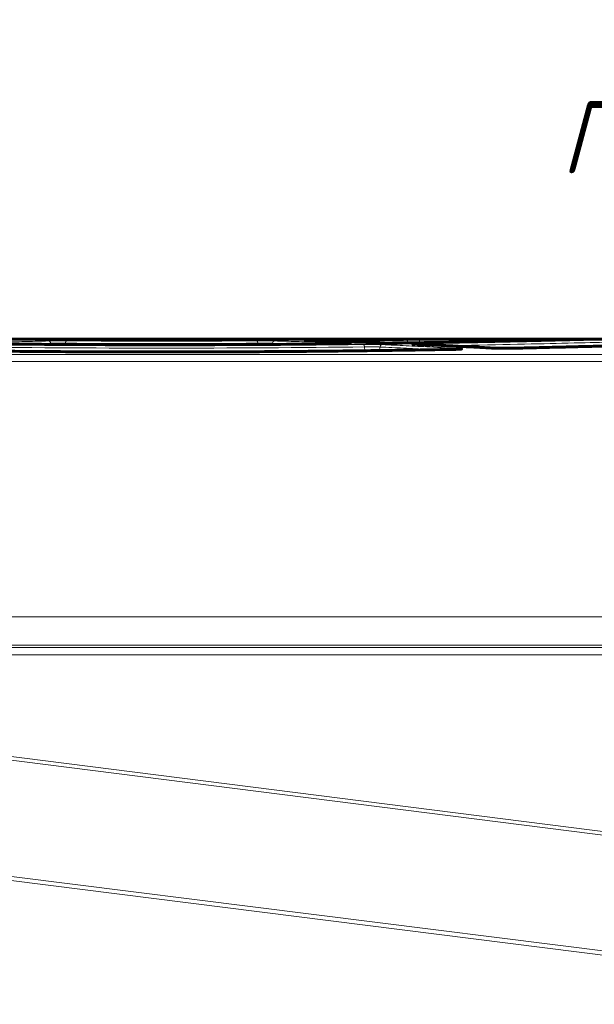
# Model space of a CAD drawing. Header units: millimetres. Extents: x 0 to 841, y 0 to 594.
# Tile 21 of 29: x 364 to 403, y 359 to 427. Entities that reach past the tile are written whole.
import ezdxf

# ---------------------------------------------------------------- set-up
doc = ezdxf.new("R2010")
doc.units = ezdxf.units.MM
doc.linetypes.add('K5LT_BASIC', pattern=[0])
doc.linetypes.add('K5LT_THIN', pattern=[0])
doc.layers.add('Системный слой', color=7, linetype='Continuous')
doc.styles.add('KDIMTEXTSTYLE', font='GOST_AU.SHX', dxfattribs={"width": 0.96, "oblique": 15, "height": 5})
doc.dimstyles.new('KDIMSTYLE (1.00)', dxfattribs={"dimtxt": 5, "dimasz": 1, "dimexe": 2, "dimexo": 0, "dimgap": 1, "dimtad": 1, "dimtxsty": 'KDIMTEXTSTYLE', "dimsah": 1, "dimcen": 0, "dimdle": 1, "dimadec": 0, "dimazin": 0, "dimtfac": 0.667, "dimtmove": 0, "dimatfit": 3, "dimfxl": 1, "dimtvp": 1, "dimtolj": 1, "dimtzin": 0, "dimarcsym": 0})

# ---------------------------------------------------------------- blocks, each defined once
blk = doc.blocks.new('KDIMARROW_01')
at = {"layer": 'Системный слой'}
blk.add_hatch(color=0, dxfattribs=at).paths.add_polyline_path([(0, 0), (-5, 0.658262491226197), (-4.5, 5.51091059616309e-16), (-5, -0.6582624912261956)])
at = {"layer": 'Системный слой', "color": 0, "linetype": 'K5LT_THIN', "lineweight": 18}
for p, q in [((-4.5, 5.51091059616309e-16), (-5, 0.658262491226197)), ((-5, 0.658262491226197), (0, 0)), ((0, 0), (-5, -0.6582624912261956)), ((-5, -0.6582624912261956), (-4.5, 5.51091059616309e-16)), ((0, 0), (-1, 0))]:
    blk.add_line(p, q, dxfattribs=at)

msp = doc.modelspace()

# ---------------------------------------------------------------- linework, layer by layer
at = {"layer": 'Системный слой', "color": 150, "linetype": 'K5LT_BASIC', "lineweight": 60, "true_color": 0x0080ff}
for p, q in [((322.5318196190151, 404.6393568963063), (425.3224855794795, 404.6393568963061)), ((383.2430354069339, 404.5453508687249), (383.2367416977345, 404.5461819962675)), ((402.5725287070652, 404.6367757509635), (402.5760752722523, 404.6369331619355)), ((402.5760793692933, 404.6369332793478), (402.5760236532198, 404.6369318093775)), ((402.5840714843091, 404.637115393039), (402.5811285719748, 404.63693115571)), ((386.45231639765, 404.3442819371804), (386.4602688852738, 404.3458140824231)), ((390.7104980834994, 404.3047211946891), (390.7022336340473, 404.3063571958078))]:
    msp.add_line(p, q, dxfattribs=at)
at = {"layer": 'Системный слой', "color": 7, "linetype": 'K5LT_THIN', "lineweight": 18}
for p, q in [((390.401033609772, 404.3888170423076), (390.3866300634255, 404.4720035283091)), ((391.1923438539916, 404.4751297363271), (391.1922138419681, 404.4009844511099)), ((391.1922892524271, 404.6386970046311), (391.1923438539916, 404.4751297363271)), ((391.1922892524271, 404.6386970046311), (401.5716336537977, 404.6386652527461)), ((395.4098121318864, 404.4751309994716), (391.1923438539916, 404.4751297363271)), ((401.5716336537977, 404.6386652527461), (401.5716616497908, 404.611573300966)), ((402.5762737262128, 404.6368051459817), (402.5811285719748, 404.63693115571)), ((365.6682291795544, 404.286552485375), (365.6570517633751, 404.3606971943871)), ((366.6665534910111, 404.367758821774), (366.6604300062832, 404.2802805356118)), ((380.0072203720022, 404.2801804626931), (380.0014132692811, 404.3675373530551)), ((381.0165947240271, 404.3613171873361), (381.0050455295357, 404.2864798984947)), ((387.4203549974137, 403.8485239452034), (387.4002290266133, 404.1154104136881)), ((388.4605613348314, 404.10498347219), (388.4230046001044, 403.8614047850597)), ((331.0025171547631, 403.5828099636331), (425.3224258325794, 403.5828099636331)), ((425.3224258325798, 403.0920020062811), (331.0025171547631, 403.0920020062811)), ((331.2167363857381, 385.4275746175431), (465.2097753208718, 385.4275746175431)), ((331.0881019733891, 383.2776357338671), (416.6338663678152, 383.2926334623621)), ((465.1506803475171, 383.4627840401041), (331.2167363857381, 383.4627840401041)), ((416.6388880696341, 382.7928849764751), (331.0931236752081, 382.7778872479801)), ((322.5318196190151, 380.850190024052), (440.3764121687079, 365.9398060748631)), ((440.3447188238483, 365.6836045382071), (322.5318196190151, 380.589978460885)), ((430.9856547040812, 358.5802674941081), (362.9158038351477, 367.1564224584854)), ((362.9497861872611, 367.432035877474), (431.019637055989, 358.8558809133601))]:
    msp.add_line(p, q, dxfattribs=at)
for centre, major_axis, ratio, start_param, end_param in [((365.4867395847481, 404.3254090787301), (-0.0049149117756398, 0.1999395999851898), 0.8661704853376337, 4.868482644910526, 6.254812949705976), ((366.7426126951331, 404.3313257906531), (-0.001161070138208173, -0.1999966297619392), 0.3876759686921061, 3.156568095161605, 4.531448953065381), ((379.9252467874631, 404.3313699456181), (-0.001162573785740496, 0.1999966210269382), 0.3881188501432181, 4.891972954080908, 6.26820954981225), ((381.1867833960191, 404.325434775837), (0.004911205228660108, 0.1999396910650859), 0.8660347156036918, 0.02835550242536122, 1.41166337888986), ((383.3415210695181, 404.3423915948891), (0.004527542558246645, 0.1999487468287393), 0.8658727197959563, 0, 0.02614513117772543), ((383.6045770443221, 404.3587204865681), (-0.001810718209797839, 0.1999918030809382), 0.604620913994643, 5.786688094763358, 6.268211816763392), ((390.191195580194, 404.4374002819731), (-0.002952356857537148, 0.1999782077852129), 0.9921736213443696, 4.871633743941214, 6.268306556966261), ((402.5811401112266, 404.436997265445), (0.005114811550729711, -0.1999345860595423), 0.9968351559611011, 3.141341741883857, 3.141600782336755), ((402.5811401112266, 404.436997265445), (0.005114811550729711, -0.1999345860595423), 0.9968351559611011, 3.115934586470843, 3.141341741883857), ((385.9282726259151, 404.1303903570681), (-0.00221751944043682, 0.1999877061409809), 0.4289418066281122, 6.25734075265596, 6.28339782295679), ((386.3692341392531, 404.162523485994), (0.007656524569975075, 0.1998533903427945), 0.8660305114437, 0.04420831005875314, 0.5417520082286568), ((387.3140913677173, 404.0792994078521), (-0.002468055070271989, 0.1999847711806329), 0.4396863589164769, 4.888524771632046, 6.255124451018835), ((388.6305971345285, 404.0690990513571), (0.008854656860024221, 0.1998038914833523), 0.86601571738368, 0.05112853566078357, 1.428712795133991), ((388.5293763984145, 404.1893719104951), (0.007264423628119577, 0.1998680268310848), 0.8656959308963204, 2.644672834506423e-06, 0.04196019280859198), ((389.9750262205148, 404.1824726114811), (0.002930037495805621, -0.19997853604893), 0.5668706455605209, 3.115751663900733, 3.141605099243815), ((390.7928682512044, 404.1003400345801), (0.008456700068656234, 0.1998211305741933), 0.865606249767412, 2.794179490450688e-06, 0.04885324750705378), ((391.102584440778, 404.1323829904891), (-0.003136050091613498, 0.1999754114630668), 0.5587368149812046, 5.565785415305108, 6.255125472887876), ((393.6183882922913, 403.7423071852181), (-0.003572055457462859, 0.1999680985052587), 0.45369850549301, 6.24383339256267, 6.283433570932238), ((394.0357016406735, 403.7907247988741), (0.01171831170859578, 0.1996564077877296), 0.8659490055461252, 0.0676746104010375, 0.6880703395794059), ((396.2089835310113, 403.8324180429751), (0.01130438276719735, 0.1996802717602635), 0.86535975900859, 1.016473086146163e-06, 0.06532758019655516), ((397.6346946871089, 403.8211538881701), (0.00427901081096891, -0.1999542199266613), 0.5435902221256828, 3.102245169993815, 3.141602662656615)]:
    msp.add_ellipse(centre, major_axis=major_axis, ratio=ratio, start_param=start_param, end_param=end_param, dxfattribs=at)
at = {"layer": 'Системный слой', "color": 150, "linetype": 'K5LT_BASIC', "lineweight": 60, "true_color": 0x0080ff}
for centre, major_axis, ratio, start_param, end_param in [((383.3415210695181, 404.3423915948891), (0.004527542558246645, 0.1999487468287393), 0.8658727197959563, 0, 0.02614513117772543), ((402.5811401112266, 404.436997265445), (0.005114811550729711, -0.1999345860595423), 0.9968351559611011, 3.141341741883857, 3.141600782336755), ((402.5811401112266, 404.436997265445), (0.005114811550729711, -0.1999345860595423), 0.9968351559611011, 3.115934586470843, 3.141341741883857)]:
    msp.add_ellipse(centre, major_axis=major_axis, ratio=ratio, start_param=start_param, end_param=end_param, dxfattribs=at)
at = {"layer": 'Системный слой', "color": 7, "linetype": 'K5LT_THIN', "lineweight": 18}
for points, knots in [([(359.7726068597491, 404.3415419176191), (360.2101747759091, 404.3589447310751), (360.6478372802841, 404.3755837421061), (361.5744348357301, 404.4091971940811), (362.0634048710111, 404.425982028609), (363.0414026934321, 404.457647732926), (363.5304309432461, 404.4725286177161), (364.5085433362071, 404.5003865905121), (364.9976279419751, 404.5133636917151), (365.4867395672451, 404.5253889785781)], [0, 0, 0, 0, 0.229804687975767, 0.229804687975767, 0.486536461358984, 0.486536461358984, 0.743268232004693, 0.743268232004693, 1, 1, 1, 1]), ([(365.4867395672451, 404.5253889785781), (365.5027829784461, 404.525783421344), (365.5201690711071, 404.526166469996), (365.5387984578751, 404.5265354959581), (365.6037989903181, 404.5278230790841), (365.6855350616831, 404.528957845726), (365.7771087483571, 404.5298554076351), (365.8687813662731, 404.5307539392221), (365.9728673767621, 404.531440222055), (366.0807872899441, 404.5318619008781), (366.1886289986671, 404.5322832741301), (366.3032350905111, 404.532453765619), (366.4151288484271, 404.5323603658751), (366.5270236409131, 404.5322669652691), (366.6392826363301, 404.5319067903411), (366.7426125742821, 404.5313067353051)], [0, 0, 0, 0, 0.066014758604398, 0.066014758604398, 0.066014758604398, 0.299413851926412, 0.299413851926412, 0.299413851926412, 0.533067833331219, 0.533067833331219, 0.533067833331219, 0.766529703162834, 0.766529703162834, 0.766529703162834, 1, 1, 1, 1]), ([(379.9252467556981, 404.5313508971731), (379.9549462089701, 404.5315235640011), (379.9852753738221, 404.5316767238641), (380.0160345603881, 404.5318091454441), (380.1234283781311, 404.5322714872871), (380.2381244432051, 404.5324822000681), (380.3505747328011, 404.5324283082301), (380.4631840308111, 404.5323743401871), (380.5766851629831, 404.5320535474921), (380.6816243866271, 404.53148754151), (380.7865140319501, 404.5309218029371), (380.8857803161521, 404.5300967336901), (380.9711892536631, 404.5290729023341), (381.0566028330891, 404.5280490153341), (381.1304942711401, 404.5267975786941), (381.1867833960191, 404.525414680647)], [0, 0, 0, 0, 0.0659494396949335, 0.0659494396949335, 0.0659494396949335, 0.299274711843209, 0.299274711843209, 0.299274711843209, 0.532932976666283, 0.532932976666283, 0.532932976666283, 0.766457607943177, 0.766457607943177, 0.766457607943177, 1, 1, 1, 1]), ([(381.1867833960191, 404.525414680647), (381.6828305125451, 404.5132278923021), (382.1788499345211, 404.5000633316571), (383.1708304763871, 404.4717785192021), (383.6667920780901, 404.4566582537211), (384.8982935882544, 404.4166830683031), (385.6337986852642, 404.3906546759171), (386.3692341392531, 404.3624746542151)], [0, 0, 0, 0, 0.287091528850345, 0.287091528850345, 0.574183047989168, 0.574183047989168, 1, 1, 1, 1]), ([(383.3415210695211, 404.5423744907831), (383.3254596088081, 404.5427382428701), (383.3106960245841, 404.543111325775), (383.2973509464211, 404.5434911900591), (383.2505118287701, 404.5448244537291), (383.2208348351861, 404.5462669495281), (383.2106146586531, 404.5476943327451), (383.2003841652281, 404.549123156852), (383.2093585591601, 404.55057660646), (383.2369321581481, 404.5519352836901), (383.2644796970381, 404.5532926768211), (383.3112354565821, 404.5545933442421), (383.3733842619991, 404.5557355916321), (383.4355304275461, 404.5568777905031), (383.5147932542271, 404.5578932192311), (383.6045770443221, 404.5587062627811)], [0, 0, 0, 0, 0.065661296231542, 0.065661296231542, 0.065661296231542, 0.299191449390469, 0.299191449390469, 0.299191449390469, 0.532958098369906, 0.532958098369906, 0.532958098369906, 0.766480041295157, 0.766480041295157, 0.766480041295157, 1, 1, 1, 1]), ([(388.5293763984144, 404.389327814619), (388.0376865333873, 404.4072019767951), (387.5460092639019, 404.4241180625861), (386.5626827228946, 404.4560338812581), (386.0710329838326, 404.4710336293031), (384.8334044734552, 404.5063813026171), (384.0874438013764, 404.5254812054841), (383.3415210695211, 404.5423744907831)], [0, 0, 0, 0, 0.28430295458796, 0.28430295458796, 0.568605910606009, 0.568605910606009, 1, 1, 1, 1]), ([(402.5811285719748, 404.63693115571), (402.4072414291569, 404.6325458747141), (401.9952664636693, 404.6219284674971), (400.7119649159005, 404.5903011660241), (399.8267108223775, 404.5689855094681), (396.5863871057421, 404.496501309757), (393.5803884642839, 404.4352615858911), (389.975026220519, 404.3824272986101)], [0, 0, 0, 0, 0.249999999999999, 0.249999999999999, 0.499999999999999, 0.499999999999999, 1, 1, 1, 1]), ([(391.1923438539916, 404.4751297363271), (391.1923238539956, 404.4751297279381), (391.1923038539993, 404.4751297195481), (391.1013380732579, 404.4750915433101), (391.0091397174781, 404.4749989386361), (390.9233389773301, 404.4748574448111), (390.837504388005, 404.4747158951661), (390.7557052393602, 404.4745198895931), (390.6846880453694, 404.4742823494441), (390.6136442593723, 404.4740447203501), (390.5515088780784, 404.4737499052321), (390.5033395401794, 404.4734267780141), (390.455253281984, 404.4731042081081), (390.4197480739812, 404.4727349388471), (390.3999353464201, 404.4723425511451), (390.3942932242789, 404.4722308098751), (390.3898583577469, 404.472117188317), (390.3866375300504, 404.4720037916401), (390.386635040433, 404.4720037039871), (390.3866325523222, 404.4720036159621), (390.3866300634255, 404.4720035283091)], [0, 0, 0, 0, 5.136240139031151e-05, 5.136240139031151e-05, 0.233611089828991, 0.233611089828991, 0.233611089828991, 0.467257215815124, 0.467257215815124, 0.467257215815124, 0.701017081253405, 0.701017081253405, 0.701017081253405, 0.93437113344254, 0.93437113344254, 0.93437113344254, 0.999948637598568, 0.999948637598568, 0.999948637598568, 1, 1, 1, 1]), ([(391.102584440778, 404.3323288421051), (393.1195923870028, 404.3639655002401), (394.9442947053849, 404.3979081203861), (398.2230446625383, 404.4651772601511), (399.6830665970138, 404.498728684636), (403.282372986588, 404.586193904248), (404.737687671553, 404.6280317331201), (405.0706788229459, 404.6372308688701)], [0, 0, 0, 0, 0.250000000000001, 0.250000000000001, 0.500000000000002, 0.500000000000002, 1, 1, 1, 1]), ([(405.2672024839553, 404.4717980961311), (404.9344573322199, 404.4628662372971), (403.4675368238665, 404.421242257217), (399.0139724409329, 404.3141640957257), (396.2747876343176, 404.2536435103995), (393.0458015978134, 404.1985277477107)], [0, 0, 0, 0, 0.5, 0.5, 0.9222328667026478, 0.9222328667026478, 0.9222328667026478, 0.9222328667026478]), ([(417.9436392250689, 404.6370526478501), (417.7608471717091, 404.6299201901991), (417.1661374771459, 404.6064322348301), (415.1800200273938, 404.5315774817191), (413.7694083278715, 404.4795903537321), (410.2756895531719, 404.3605943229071), (408.1598745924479, 404.2924908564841), (403.3055054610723, 404.153986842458), (400.6075440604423, 404.0846749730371), (397.6346946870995, 404.0210448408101)], [0, 0, 0, 0, 0.25, 0.25, 0.5, 0.5, 0.75, 0.75, 1, 1, 1, 1]), ([(393.6183882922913, 403.9421842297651), (390.4657550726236, 403.8858584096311), (387.1806517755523, 403.8402847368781), (380.3513589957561, 403.7775589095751), (376.8221457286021, 403.7610301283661), (369.8458128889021, 403.761102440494), (366.3129577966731, 403.7777357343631), (359.4895174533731, 403.8405544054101), (356.2061421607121, 403.8861579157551), (353.0542977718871, 403.942523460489)], [0, 0, 0, 0, 0.25, 0.25, 0.5, 0.5, 0.75, 0.75, 1, 1, 1, 1]), ([(387.4002290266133, 404.1154104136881), (383.0396816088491, 404.0620836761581), (378.1539424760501, 404.029361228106), (368.4987306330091, 404.029460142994), (363.6268162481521, 404.0621642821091), (359.2652925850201, 404.1155459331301)], [0, 0, 0, 0, 0.5, 0.5, 1, 1, 1, 1]), ([(359.3513216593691, 404.2790709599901), (361.5360675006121, 404.2521290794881), (363.8018686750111, 404.2305003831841), (368.4905788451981, 404.2007916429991), (370.9272640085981, 404.192898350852), (378.1244471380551, 404.1929010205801), (382.9455309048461, 404.2253130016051), (387.3140913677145, 404.279235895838)], [0, 0, 0, 0, 0.25, 0.25, 0.5, 0.5, 1, 1, 1, 1]), ([(365.6570517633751, 404.3606971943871), (365.1679303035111, 404.34867419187), (364.4647630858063, 404.3300206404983), (363.7616544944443, 404.309399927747), (363.5476049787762, 404.3029398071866)], [0, 0, 0, 0, 0.261500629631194, 0.375957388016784, 0.375957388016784, 0.375957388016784, 0.375957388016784]), ([(366.6665534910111, 404.367758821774), (366.6665350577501, 404.3677589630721), (366.6665166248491, 404.367759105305), (366.5834366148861, 404.3683958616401), (366.4931890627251, 404.368763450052), (366.4032346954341, 404.3688296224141), (366.3132412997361, 404.3688958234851), (366.2210644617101, 404.3686642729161), (366.1343383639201, 404.3681557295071), (366.0475832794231, 404.367647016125), (365.9639237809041, 404.3668358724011), (365.8902538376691, 404.365800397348), (365.8167014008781, 404.3647665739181), (365.7510545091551, 404.3634662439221), (365.6988844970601, 404.3619993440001), (365.6839231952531, 404.3615786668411), (365.6699637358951, 404.3611433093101), (365.6570816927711, 404.3606982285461), (365.6570717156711, 404.360697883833), (365.6570617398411, 404.3606975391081), (365.6570517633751, 404.3606971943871)], [0, 0, 0, 0, 5.18065599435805e-05, 5.18065599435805e-05, 0.233492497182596, 0.233492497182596, 0.233492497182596, 0.467029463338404, 0.467029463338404, 0.467029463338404, 0.700669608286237, 0.700669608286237, 0.700669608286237, 0.933933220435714, 0.933933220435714, 0.933933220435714, 0.999948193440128, 0.999948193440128, 0.999948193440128, 1, 1, 1, 1]), ([(381.0165947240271, 404.3613171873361), (381.0165847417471, 404.3613175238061), (381.0165747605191, 404.3613178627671), (380.9713346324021, 404.362842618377), (380.9119347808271, 404.3642235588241), (380.8432490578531, 404.3653394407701), (380.7745235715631, 404.3664559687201), (380.6946231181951, 404.3673477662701), (380.6101910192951, 404.3679473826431), (380.5257349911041, 404.3685471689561), (380.4343734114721, 404.3688669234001), (380.3437351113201, 404.3688901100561), (380.2532549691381, 404.3689132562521), (380.1609634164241, 404.3686406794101), (380.0745617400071, 404.3680832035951), (380.0497968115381, 404.3679234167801), (380.0253793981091, 404.3677405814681), (380.0014685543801, 404.3675378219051), (380.0014501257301, 404.3675376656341), (380.0014316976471, 404.3675375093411), (380.0014132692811, 404.3675373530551)], [0, 0, 0, 0, 5.152291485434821e-05, 5.152291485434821e-05, 0.233489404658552, 0.233489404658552, 0.233489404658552, 0.467059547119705, 0.467059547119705, 0.467059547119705, 0.700722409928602, 0.700722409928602, 0.700722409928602, 0.933973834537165, 0.933973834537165, 0.933973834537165, 0.99994847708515, 0.99994847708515, 0.99994847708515, 1, 1, 1, 1]), ([(386.3692341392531, 404.3624746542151), (386.4196350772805, 404.3605434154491), (386.4570027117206, 404.3584080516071), (386.4792770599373, 404.356209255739), (386.5041954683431, 404.353749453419), (386.5101812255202, 404.3511419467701), (386.4971646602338, 404.3486033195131), (386.484182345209, 404.3460713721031), (386.451792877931, 404.3435377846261), (386.4026264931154, 404.3412158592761), (386.3533005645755, 404.3388863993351), (386.2857315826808, 404.3367057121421), (386.2054728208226, 404.3348646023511), (386.1252260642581, 404.3330237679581), (386.0302661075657, 404.3314669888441), (385.9282726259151, 404.3303358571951)], [0, 0, 0, 0, 0.182230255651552, 0.182230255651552, 0.182230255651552, 0.386758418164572, 0.386758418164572, 0.386758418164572, 0.590738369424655, 0.590738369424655, 0.590738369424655, 0.795408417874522, 0.795408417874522, 0.795408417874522, 1, 1, 1, 1]), ([(387.3140913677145, 404.279235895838), (387.3603630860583, 404.2798070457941), (387.4085192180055, 404.2802892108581), (387.4577123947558, 404.280674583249), (387.5652591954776, 404.281517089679), (387.6800618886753, 404.2819032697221), (387.7926371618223, 404.2818047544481), (387.9054169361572, 404.2817060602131), (388.0190769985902, 404.2811164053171), (388.1241715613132, 404.2800817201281), (388.2293499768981, 404.2790462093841), (388.3288940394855, 404.277537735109), (388.4145039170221, 404.2756723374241), (388.5001144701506, 404.2738069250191), (388.5741884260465, 404.2715340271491), (388.6305971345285, 404.2690337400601)], [0, 0, 0, 0, 0.101415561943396, 0.101415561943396, 0.101415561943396, 0.325654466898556, 0.325654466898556, 0.325654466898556, 0.550327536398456, 0.550327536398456, 0.550327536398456, 0.775168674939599, 0.775168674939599, 0.775168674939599, 1, 1, 1, 1]), ([(388.4605613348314, 404.10498347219), (388.4605513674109, 404.1049840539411), (388.4605414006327, 404.104984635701), (388.415194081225, 404.1076310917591), (388.3556073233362, 404.1100247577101), (388.286709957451, 404.1119842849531), (388.2177882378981, 404.1139445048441), (388.1376068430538, 404.1155188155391), (388.0528777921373, 404.1165857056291), (387.9682348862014, 404.1176515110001), (387.8766727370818, 404.1182442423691), (387.7858229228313, 404.1183106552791), (387.6951000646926, 404.118376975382), (387.6025774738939, 404.1179272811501), (387.5159219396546, 404.1169927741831), (387.4763102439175, 404.1165655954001), (387.4375359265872, 404.1160357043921), (387.4002828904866, 404.115411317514), (387.4002649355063, 404.1154110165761), (387.4002469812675, 404.1154107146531), (387.4002290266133, 404.1154104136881)], [0, 0, 0, 0, 4.941531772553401e-05, 4.941531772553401e-05, 0.224803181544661, 0.224803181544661, 0.224803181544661, 0.449653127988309, 0.449653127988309, 0.449653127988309, 0.674287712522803, 0.674287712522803, 0.674287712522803, 0.898580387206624, 0.898580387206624, 0.898580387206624, 0.999950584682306, 0.999950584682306, 0.999950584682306, 1, 1, 1, 1]), ([(392.2394723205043, 403.9185399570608), (392.0743073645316, 403.9275187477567), (391.3620008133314, 403.965772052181), (390.6496216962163, 404.0020046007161), (389.5551528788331, 404.0552822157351), (389.0078769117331, 404.0807288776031), (388.4605613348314, 404.10498347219)], [0.3009306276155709, 0.3009306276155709, 0.3009306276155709, 0.3009306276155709, 0.392609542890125, 0.696304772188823, 0.696304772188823, 1, 1, 1, 1]), ([(389.975026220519, 404.3824272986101), (389.8919712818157, 404.381210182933), (389.7991707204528, 404.3802498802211), (389.7029272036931, 404.379606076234), (389.5951593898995, 404.3788851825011), (389.4800399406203, 404.3785570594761), (389.3672008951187, 404.378642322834), (389.2546773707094, 404.3787273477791), (389.1412885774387, 404.3792288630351), (389.0363830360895, 404.3801031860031), (388.9311148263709, 404.3809805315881), (388.8314705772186, 404.3822570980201), (388.7458037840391, 404.383820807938), (388.6601403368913, 404.3853844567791), (388.5858851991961, 404.387273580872), (388.5293763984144, 404.389327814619)], [0, 0, 0, 0, 0.182086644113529, 0.182086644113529, 0.182086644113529, 0.386648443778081, 0.386648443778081, 0.386648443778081, 0.59062865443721, 0.59062865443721, 0.59062865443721, 0.795343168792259, 0.795343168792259, 0.795343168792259, 1, 1, 1, 1]), ([(388.6305971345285, 404.2690337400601), (389.1779014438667, 404.244774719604), (389.7251661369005, 404.2193234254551), (390.8196123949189, 404.1660361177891), (391.3667946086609, 404.1382000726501), (392.6212616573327, 404.0716442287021), (393.3285189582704, 404.0321238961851), (394.0357016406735, 403.9906103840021)], [0, 0, 0, 0, 0.303695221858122, 0.303695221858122, 0.607390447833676, 0.607390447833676, 1, 1, 1, 1]), ([(390.7928682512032, 404.3002802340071), (390.7671433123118, 404.3013691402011), (390.7447648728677, 404.3025068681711), (390.7261157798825, 404.3036729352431), (390.6851532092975, 404.3062341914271), (390.6617888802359, 404.3089868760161), (390.6578938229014, 404.31170052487), (390.6539958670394, 404.3144161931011), (390.6695577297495, 404.3171677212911), (390.7032942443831, 404.319729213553), (390.7370206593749, 404.322289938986), (390.7897748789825, 404.3247323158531), (390.8572913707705, 404.32685973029), (390.9248031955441, 404.3289869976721), (391.0088819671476, 404.3308591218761), (391.102584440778, 404.3323288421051)], [0, 0, 0, 0, 0.101113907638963, 0.101113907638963, 0.101113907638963, 0.325739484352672, 0.325739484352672, 0.325739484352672, 0.550553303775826, 0.550553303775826, 0.550553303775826, 0.775287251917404, 0.775287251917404, 0.775287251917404, 1, 1, 1, 1]), ([(396.2089835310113, 404.032310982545), (395.6659787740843, 404.0630572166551), (395.1229834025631, 404.0926360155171), (394.037015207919, 404.1494584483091), (393.494041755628, 404.1767021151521), (392.2316544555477, 404.2373289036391), (391.5122487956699, 404.2698297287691), (390.7928682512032, 404.3002802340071)], [0, 0, 0, 0, 0.300751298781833, 0.300751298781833, 0.601502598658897, 0.601502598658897, 1, 1, 1, 1]), ([(394.0357016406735, 403.9906103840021), (394.0814670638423, 403.9879238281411), (394.116475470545, 403.9849876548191), (394.1392009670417, 403.9819639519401), (394.1672857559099, 403.9782271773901), (394.1765957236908, 403.974255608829), (394.1666420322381, 403.970379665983), (394.156717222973, 403.9665149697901), (394.1273389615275, 403.9626378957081), (394.0808320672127, 403.9590724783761), (394.0342037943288, 403.955497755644), (393.9691007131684, 403.952137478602), (393.890864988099, 403.949280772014), (393.8126394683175, 403.9464244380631), (393.7192894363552, 403.9439869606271), (393.6183882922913, 403.9421842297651)], [0, 0, 0, 0, 0.167658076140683, 0.167658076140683, 0.167658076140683, 0.375951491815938, 0.375951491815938, 0.375951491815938, 0.583613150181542, 0.583613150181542, 0.583613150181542, 0.79184005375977, 0.79184005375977, 0.79184005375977, 1, 1, 1, 1]), ([(397.6346946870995, 404.0210448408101), (397.5578240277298, 404.0193995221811), (397.4732945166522, 404.018092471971), (397.3858674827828, 404.017186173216), (397.2777969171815, 404.0160658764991), (397.1623497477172, 404.0155535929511), (397.0491790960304, 404.0156852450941), (396.9363315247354, 404.0158165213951), (396.8226072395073, 404.0165925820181), (396.7173934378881, 404.0179494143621), (396.6118392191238, 404.0193106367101), (396.5119225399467, 404.021292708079), (396.426011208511, 404.023725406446), (396.3401029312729, 404.0261580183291), (396.2656549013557, 404.0291021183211), (396.2089835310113, 404.032310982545)], [0, 0, 0, 0, 0.167569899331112, 0.167569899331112, 0.167569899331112, 0.375805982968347, 0.375805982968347, 0.375805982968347, 0.583422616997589, 0.583422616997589, 0.583422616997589, 0.791736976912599, 0.791736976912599, 0.791736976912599, 1, 1, 1, 1])]:
    msp.add_open_spline(points, degree=3, knots=knots, dxfattribs=at)
for points in [[(366.7426125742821, 404.5313067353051), (370.9368372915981, 404.5069500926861), (375.7320340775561, 404.5069723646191), (379.9252467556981, 404.5313508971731)], [(390.3866300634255, 404.4720035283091), (390.0285390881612, 404.4670676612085), (388.9463801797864, 404.4507541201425), (387.2978578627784, 404.4322399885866)], [(380.0014132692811, 404.3675373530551), (375.7675820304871, 404.3434669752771), (370.9012284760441, 404.3435426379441), (366.6665534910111, 404.367758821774)], [(383.1472035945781, 404.3029666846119), (382.4370597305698, 404.3244211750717), (381.7268557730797, 404.3438712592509), (381.0165947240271, 404.3613171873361)]]:
    msp.add_open_spline(points, degree=3, dxfattribs=at)
at = {"layer": 'Системный слой', "color": 150, "linetype": 'K5LT_BASIC', "lineweight": 60, "true_color": 0x0080ff}
for points, knots in [([(383.2371345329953, 404.5461485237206), (383.2390502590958, 404.5459904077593), (383.2416057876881, 404.5458210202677), (383.2496664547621, 404.5453737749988), (383.2554328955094, 404.545094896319), (383.2685120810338, 404.5445525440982), (383.2760242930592, 404.5442759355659), (383.2930714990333, 404.5437162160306), (383.3024121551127, 404.5434392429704), (383.3229167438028, 404.5428866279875), (383.3340276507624, 404.5426125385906), (383.3460486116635, 404.5423403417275)], [0, 0, 0, 0, 0.6000000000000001, 0.6000000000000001, 1.2, 1.2, 1.8, 1.8, 2.4, 2.4, 3, 3, 3, 3]), ([(388.5366408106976, 404.3892399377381), (388.1905670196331, 404.4018183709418), (387.8444995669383, 404.4139225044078), (387.1523779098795, 404.437182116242), (386.8063237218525, 404.4483375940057), (386.4505533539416, 404.4593188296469), (386.4408302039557, 404.4596185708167), (386.3481958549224, 404.4624706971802), (386.265285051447, 404.4649962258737), (386.1410307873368, 404.4687403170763), (386.0996870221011, 404.4699793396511), (386.0377270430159, 404.4718260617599), (386.0171107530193, 404.4724388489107), (385.9862140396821, 404.4733546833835), (385.9759335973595, 404.4736589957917), (385.9605267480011, 404.4741144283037), (385.9554003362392, 404.4742658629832), (385.9477176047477, 404.4744926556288), (385.9451612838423, 404.4745680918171), (385.9400486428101, 404.474718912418), (385.9374923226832, 404.4747942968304), (385.9326452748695, 404.4749371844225), (385.9303545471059, 404.4750046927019), (385.9236151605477, 404.4752032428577), (385.91916650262, 404.4753342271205), (385.9058869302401, 404.4757249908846), (385.8970560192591, 404.475984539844), (385.8705964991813, 404.4767612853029), (385.8529679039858, 404.4772775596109), (385.800148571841, 404.4788207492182), (385.7649578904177, 404.4798439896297), (385.6595188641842, 404.4828951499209), (385.5892707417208, 404.4849084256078), (385.3787928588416, 404.4908820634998), (385.2385639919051, 404.4947840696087), (384.8184122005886, 404.5062418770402), (384.5384929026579, 404.5135651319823), (383.9543959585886, 404.5281987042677), (383.6502191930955, 404.5354528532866), (383.3460486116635, 404.5423403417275)], [0, 0, 0, 0, 6.600000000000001, 6.600000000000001, 13.2, 13.2, 13.38544529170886, 13.38544529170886, 14.96677451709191, 14.96677451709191, 15.75531570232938, 15.75531570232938, 16.14852743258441, 16.14852743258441, 16.34460528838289, 16.34460528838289, 16.44238092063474, 16.44238092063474, 16.49113744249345, 16.49113744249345, 16.53989396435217, 16.53989396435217, 16.58358487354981, 16.58358487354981, 16.66843388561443, 16.66843388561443, 16.83686550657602, 16.83686550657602, 17.17309554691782, 17.17309554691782, 17.84428922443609, 17.84428922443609, 19.18414377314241, 19.18414377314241, 21.85878725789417, 21.85878725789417, 27.1979430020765, 27.1979430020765, 33, 33, 33, 33]), ([(402.5760236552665, 404.6369318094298), (402.476937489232, 404.6343961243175), (402.3005615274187, 404.6298581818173), (401.7919308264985, 404.6170298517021), (401.4628576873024, 404.6088097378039), (400.6542894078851, 404.5890829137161), (400.176286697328, 404.5776306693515), (399.0732130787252, 404.5521080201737), (398.4464981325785, 404.5380040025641), (397.0796884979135, 404.5086173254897), (396.3477225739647, 404.4934729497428), (394.7236255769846, 404.4616947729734), (393.8251603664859, 404.4450393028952), (392.7167216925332, 404.4259714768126), (392.5607489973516, 404.4233198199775), (392.3558509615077, 404.4198792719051), (392.3082225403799, 404.419082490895), (392.2485256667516, 404.4180875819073), (392.2365782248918, 404.4178886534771), (392.221633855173, 404.4176400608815), (392.2186444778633, 404.4175903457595), (392.2126647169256, 404.4174909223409), (392.2096743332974, 404.4174412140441), (392.2038622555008, 404.4173446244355), (392.2010406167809, 404.4172977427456), (392.1926592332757, 404.4171585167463), (392.1870981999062, 404.4170661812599), (392.1704523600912, 404.4167899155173), (392.1593624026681, 404.416606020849), (392.1260931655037, 404.4160548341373), (392.1038933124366, 404.4156876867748), (392.0372542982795, 404.4145875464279), (391.9927332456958, 404.4138551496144), (391.858930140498, 404.4116619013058), (391.7693230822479, 404.410203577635), (391.499391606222, 404.4058427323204), (391.3177853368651, 404.4029514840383), (390.7540810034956, 404.3941146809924), (390.3664262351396, 404.3882287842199), (389.9720961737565, 404.3824511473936)], [0, 0, 0, 0, 5.436429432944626, 5.436429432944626, 10.83528052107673, 10.83528052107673, 16.24166384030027, 16.24166384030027, 21.72946701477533, 21.72946701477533, 27.01469930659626, 27.01469930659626, 32.61515792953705, 32.61515792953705, 33.52231163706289, 33.52231163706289, 33.79606362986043, 33.79606362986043, 33.86450162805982, 33.86450162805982, 33.88161112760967, 33.88161112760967, 33.89872062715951, 33.89872062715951, 33.91485937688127, 33.91485937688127, 33.94665150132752, 33.94665150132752, 34.00999306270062, 34.00999306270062, 34.13655484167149, 34.13655484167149, 34.38943571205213, 34.38943571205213, 34.89471207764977, 34.89471207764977, 35.90429405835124, 35.90429405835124, 38, 38, 38, 38]), ([(390.1912055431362, 404.6373407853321), (390.1952076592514, 404.637459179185), (390.2007317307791, 404.6375167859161), (390.2077534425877, 404.6375724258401), (390.2324272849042, 404.6377679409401), (390.2765788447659, 404.6379416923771), (390.3363825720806, 404.6380851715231), (390.3962588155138, 404.6382288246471), (390.4734909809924, 404.638346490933), (390.5617713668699, 404.6384365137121), (390.6499807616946, 404.6385264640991), (390.7515747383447, 404.6385918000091), (390.8581736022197, 404.6386340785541), (390.9647692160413, 404.6386763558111), (391.0793081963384, 404.6386969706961), (391.1922892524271, 404.6386970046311)], [0, 0, 0, 0, 0.0655751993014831, 0.0655751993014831, 0.0655751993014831, 0.299073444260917, 0.299073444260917, 0.299073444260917, 0.532856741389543, 0.532856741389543, 0.532856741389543, 0.7664284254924, 0.7664284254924, 0.7664284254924, 1, 1, 1, 1]), ([(417.9358426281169, 404.6369010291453), (417.8381115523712, 404.6330882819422), (417.6214724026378, 404.6245541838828), (416.9498680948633, 404.5986143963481), (416.4966663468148, 404.5812654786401), (415.3655508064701, 404.5388615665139), (414.6886614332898, 404.513883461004), (413.1056768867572, 404.4573628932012), (412.1925011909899, 404.425595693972), (410.1826648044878, 404.3586269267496), (409.08882981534, 404.3234789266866), (406.6982970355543, 404.2507106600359), (405.3940885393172, 404.2129380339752), (403.6749457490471, 404.1664839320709), (403.3376836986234, 404.1575165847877), (402.7747568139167, 404.1428079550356), (402.5502372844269, 404.1370560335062), (402.3266735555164, 404.1312981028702), (402.3266686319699, 404.1312979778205), (402.2681407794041, 404.1298079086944), (402.2097475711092, 404.128316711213), (402.04460285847, 404.1241250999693), (401.9376879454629, 404.1214265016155), (401.7901980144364, 404.1177248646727), (401.7499833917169, 404.1167177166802), (401.6946432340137, 404.1153347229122), (401.6795679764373, 404.1149582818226), (401.658841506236, 404.1144411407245), (401.6531973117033, 404.1143003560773), (401.6454399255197, 404.1141069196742), (401.6433277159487, 404.1140542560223), (401.6391029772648, 404.1139489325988), (401.6369904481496, 404.1138962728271), (401.6329803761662, 404.1137963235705), (401.6310828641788, 404.113749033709), (401.6254976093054, 404.1136098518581), (401.6218095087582, 404.1135179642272), (401.6107975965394, 404.1132436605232), (401.6034723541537, 404.1130612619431), (401.5815178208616, 404.1125148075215), (401.566882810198, 404.1121508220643), (401.5229684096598, 404.1110594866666), (401.4936661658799, 404.1103324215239), (401.4056954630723, 404.1081530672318), (401.346935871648, 404.1067019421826), (401.1703503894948, 404.1023548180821), (401.0521618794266, 404.0994636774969), (400.6962850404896, 404.0908144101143), (400.4571559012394, 404.0850772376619), (399.7345229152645, 404.0679721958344), (399.2452214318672, 404.0566978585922), (398.3803203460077, 404.0373420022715), (398.0075733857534, 404.0291792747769), (397.6304156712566, 404.0211081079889)], [0, 0, 0, 0, 5.519602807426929, 5.519602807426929, 11.02091290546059, 11.02091290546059, 16.48130401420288, 16.48130401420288, 22.075782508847, 22.075782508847, 27.52738359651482, 27.52738359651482, 33.09805167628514, 33.09805167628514, 34.43297993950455, 34.43297993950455, 35.29641639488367, 35.29641639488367, 35.2964352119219, 35.2964352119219, 35.52053182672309, 35.52053182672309, 35.9274099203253, 35.9274099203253, 36.07963234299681, 36.07963234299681, 36.13658224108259, 36.13658224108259, 36.15788850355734, 36.15788850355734, 36.16585966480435, 36.16585966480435, 36.17383082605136, 36.17383082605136, 36.18098964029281, 36.18098964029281, 36.19490109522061, 36.19490109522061, 36.22252091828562, 36.22252091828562, 36.27765902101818, 36.27765902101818, 36.38788445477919, 36.38788445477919, 36.60823377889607, 36.60823377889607, 37.04872934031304, 37.04872934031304, 37.92931428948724, 37.92931428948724, 39.68967184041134, 39.68967184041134, 41, 41, 41, 41]), ([(401.5716336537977, 404.6386652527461), (401.6730857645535, 404.6387001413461), (401.7756280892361, 404.6386834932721), (401.8725326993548, 404.6386499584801), (401.9807529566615, 404.6386125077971), (402.0845672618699, 404.6385521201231), (402.1755339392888, 404.6384675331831), (402.2662588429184, 404.6383831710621), (402.346646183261, 404.6382718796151), (402.4100487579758, 404.6381345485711), (402.4736793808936, 404.63799672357), (402.5219712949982, 404.637828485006), (402.5508189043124, 404.6376375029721), (402.561996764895, 404.6375635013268), (402.5704176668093, 404.6374852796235), (402.5760155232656, 404.6374038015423)], [0, 0, 0, 0, 0.182466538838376, 0.182466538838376, 0.182466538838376, 0.386898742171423, 0.386898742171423, 0.386898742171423, 0.590778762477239, 0.590778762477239, 0.590778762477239, 0.795421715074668, 0.795421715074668, 0.795421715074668, 0.8746973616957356, 0.8746973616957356, 0.8746973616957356, 0.8746973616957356]), ([(393.6148162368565, 403.9422752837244), (392.7233239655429, 403.9263504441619), (391.8154353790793, 403.9112579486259), (390.0628112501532, 403.8840091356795), (389.2138094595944, 403.8718656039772), (387.6592766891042, 403.8512983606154), (386.948632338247, 403.8432073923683), (386.2444507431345, 403.8345463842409), (386.2444248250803, 403.8345461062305), (385.33747585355, 403.8244864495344), (384.4126755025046, 403.816540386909), (383.3085546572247, 403.8045849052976), (383.1073941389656, 403.8032059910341), (381.0637180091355, 403.7860153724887), (379.1927164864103, 403.7748366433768), (375.4146743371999, 403.7615722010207), (373.5070418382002, 403.7596183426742), (369.7270139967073, 403.7655151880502), (367.8467014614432, 403.773142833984), (365.0414508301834, 403.7912611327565), (364.095444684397, 403.7986025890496), (362.2420240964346, 403.8151379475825), (361.3469455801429, 403.8265484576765), (360.4211585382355, 403.8348190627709), (360.4122322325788, 403.8349433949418), (360.3133046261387, 403.8360718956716), (360.2234534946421, 403.8370982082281), (359.9650621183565, 403.8401340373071), (359.7962785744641, 403.8421196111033), (359.1794809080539, 403.8495770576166), (358.7333860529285, 403.8552366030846), (358.1313565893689, 403.8632256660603), (357.9732394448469, 403.8653571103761), (357.7591036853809, 403.8682882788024), (357.7027921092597, 403.869063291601), (357.6264261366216, 403.870119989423), (357.6063342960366, 403.8703985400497), (357.57907378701, 403.8707771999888), (357.5719003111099, 403.8708769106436), (357.5621656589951, 403.8710123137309), (357.5596038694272, 403.8710479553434), (357.5544804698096, 403.8711192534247), (357.5519188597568, 403.8711549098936), (357.5470568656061, 403.8712226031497), (357.5447564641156, 403.871254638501), (357.537985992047, 403.8713489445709), (357.5335161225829, 403.8714112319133), (357.5201725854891, 403.8715972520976), (357.5112997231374, 403.871721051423), (357.4847169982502, 403.8720922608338), (357.4670103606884, 403.8723399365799), (357.413919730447, 403.8730837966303), (357.3785486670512, 403.8735810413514), (357.2725203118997, 403.8750765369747), (357.2019149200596, 403.8760790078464), (356.990375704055, 403.8791021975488), (356.8496510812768, 403.8811396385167), (356.4284781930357, 403.8873155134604), (356.148874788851, 403.8915197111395), (355.8344411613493, 403.896362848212), (355.7981131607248, 403.8969014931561), (355.2465693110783, 403.9057988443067), (354.726701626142, 403.9138865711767), (353.8273453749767, 403.929050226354), (353.4416316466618, 403.9357527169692), (353.0578732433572, 403.94261439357)], [0, 0, 0, 0, 2.921720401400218, 2.921720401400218, 5.581035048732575, 5.581035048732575, 7.746271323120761, 7.746271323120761, 7.746349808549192, 7.746349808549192, 10.50951895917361, 10.50951895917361, 11.10415870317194, 11.10415870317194, 16.62180395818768, 16.62180395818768, 22.18383947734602, 22.18383947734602, 27.68338389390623, 27.68338389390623, 30.49589680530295, 30.49589680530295, 33.2478940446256, 33.2478940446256, 33.27560863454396, 33.27560863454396, 33.54994267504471, 33.54994267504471, 34.06667318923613, 34.06667318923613, 35.44371984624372, 35.44371984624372, 35.93555576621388, 35.93555576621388, 36.1112234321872, 36.1112234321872, 36.1739661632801, 36.1739661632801, 36.19637580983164, 36.19637580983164, 36.20437980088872, 36.20437980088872, 36.21238379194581, 36.21238379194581, 36.21957209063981, 36.21957209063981, 36.2335408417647, 36.2335408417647, 36.26127442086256, 36.26127442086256, 36.31663961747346, 36.31663961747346, 36.4273190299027, 36.4273190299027, 36.64857589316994, 36.64857589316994, 37.09088569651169, 37.09088569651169, 37.97509745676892, 37.97509745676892, 38.08965822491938, 38.08965822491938, 39.74270528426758, 39.74270528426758, 41, 41, 41, 41]), ([(385.9260551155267, 404.330378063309), (385.103168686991, 404.3212536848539), (384.2591762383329, 404.313379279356), (383.1011263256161, 404.3023106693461), (382.7757147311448, 404.2997715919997), (381.2738326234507, 404.2877153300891), (380.0743916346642, 404.2799110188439), (377.6432186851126, 404.2681311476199), (376.4177448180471, 404.2641577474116), (373.9310135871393, 404.2600878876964), (372.6788317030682, 404.2601023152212), (370.1974067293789, 404.2643243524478), (368.9765521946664, 404.2683923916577), (366.6243653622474, 404.2799157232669), (365.4935554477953, 404.2872059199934), (364.3842132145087, 404.2959617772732)], [0, 0, 0, 0, 3.815778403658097, 3.815778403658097, 5.247314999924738, 5.247314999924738, 10.45548519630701, 10.45548519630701, 15.64567098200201, 15.64567098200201, 20.92080357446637, 20.92080357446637, 26.09034954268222, 26.09034954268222, 30.99106504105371, 30.99106504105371, 30.99106504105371, 30.99106504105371]), ([(385.9282726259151, 404.3303358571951), (383.8707720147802, 404.3075177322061), (381.7385832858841, 404.2894626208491), (377.3292098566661, 404.2654016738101), (375.0448094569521, 404.259594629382), (370.5532705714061, 404.2617432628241), (368.2979821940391, 404.2696224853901), (365.5217772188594, 404.2873378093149), (364.949852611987, 404.2914899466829), (364.3842132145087, 404.2959617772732)], [0, 0, 0, 0, 0.25, 0.25, 0.5, 0.5, 0.75, 0.75, 0.8158647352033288, 0.8158647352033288, 0.8158647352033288, 0.8158647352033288]), ([(386.4602688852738, 404.3458140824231), (386.4587635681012, 404.3456121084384), (386.4563996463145, 404.3453534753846), (386.4480669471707, 404.3445943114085), (386.4416801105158, 404.3440821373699), (386.4272280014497, 404.3430927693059), (386.41913899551, 404.3425987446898), (386.4007648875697, 404.3415938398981), (386.3906293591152, 404.3410915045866), (386.3712910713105, 404.3402201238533), (386.362574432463, 404.3398524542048), (386.3348153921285, 404.338755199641), (386.3144813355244, 404.3380440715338), (386.2649847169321, 404.336507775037), (386.2350472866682, 404.3357000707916), (386.1705498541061, 404.3341880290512), (386.1360636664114, 404.3334839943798), (386.0634241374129, 404.3321983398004), (386.0251132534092, 404.3316128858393), (385.965912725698, 404.3308391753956), (385.9462084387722, 404.3306015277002), (385.9260551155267, 404.330378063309)], [0, 0, 0, 0, 0.5731370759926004, 0.5731370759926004, 1.146274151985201, 1.146274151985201, 1.701106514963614, 1.701106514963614, 2.255938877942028, 2.255938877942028, 2.668411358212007, 2.668411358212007, 3.493356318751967, 3.493356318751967, 4.50815223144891, 4.50815223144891, 5.514249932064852, 5.514249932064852, 6.513099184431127, 6.513099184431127, 7, 7, 7, 7]), ([(388.5366408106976, 404.3892399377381), (388.5585788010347, 404.3884425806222), (388.5829730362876, 404.3876802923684), (388.6375046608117, 404.3862052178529), (388.6675089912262, 404.385499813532), (388.7323316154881, 404.3841716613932), (388.7674174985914, 404.3835464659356), (388.8419553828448, 404.3823932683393), (388.8815903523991, 404.3818654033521), (388.9647868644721, 404.3809190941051), (389.008370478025, 404.3805033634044), (389.0986008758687, 404.3797965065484), (389.1452162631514, 404.3795079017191), (389.2402427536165, 404.379069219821), (389.2886000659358, 404.3789202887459), (389.3856678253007, 404.378769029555), (389.4342899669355, 404.3787661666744), (389.5304328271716, 404.3789074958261), (389.577855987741, 404.3790494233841), (389.6704178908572, 404.3794734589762), (389.7155980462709, 404.3797532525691), (389.7765357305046, 404.3802345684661), (389.793419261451, 404.3803795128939), (389.8281126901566, 404.3807018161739), (389.8458853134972, 404.3808808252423), (389.8707223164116, 404.3811509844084), (389.8780103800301, 404.3812327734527), (389.8924853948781, 404.3814002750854), (389.8996721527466, 404.3814859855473), (389.9133468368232, 404.3816539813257), (389.9198431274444, 404.3817359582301), (389.9346420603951, 404.3819277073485), (389.9429125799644, 404.3820385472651), (389.9581502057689, 404.382249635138), (389.9651445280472, 404.3823492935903), (389.9720961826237, 404.3824511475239)], [0, 0, 0, 0, 1.703321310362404, 1.703321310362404, 3.423244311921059, 3.423244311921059, 5.17138343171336, 5.17138343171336, 6.954827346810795, 6.954827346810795, 8.773993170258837, 8.773993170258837, 10.62092751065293, 10.62092751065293, 12.47915944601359, 12.47915944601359, 14.32901752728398, 14.32901752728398, 16.15154701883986, 16.15154701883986, 17.93976671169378, 17.93976671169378, 18.63452664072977, 18.63452664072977, 19.38567311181, 19.38567311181, 19.70058572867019, 19.70058572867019, 20.01549834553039, 20.01549834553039, 20.30423574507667, 20.30423574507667, 20.67794418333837, 20.67794418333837, 21, 21, 21, 21]), ([(390.7028034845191, 404.3062821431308), (390.7047844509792, 404.3060311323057), (390.7070624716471, 404.3057878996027), (390.7145125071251, 404.3050966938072), (390.7198839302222, 404.3046522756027), (390.7316312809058, 404.3037992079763), (390.7385104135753, 404.3033472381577), (390.7540074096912, 404.3024297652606), (390.7624255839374, 404.3019748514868), (390.7807548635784, 404.3010659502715), (390.7906794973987, 404.3006116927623), (390.8013249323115, 404.3001611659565)], [0, 0, 0, 0, 0.6000000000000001, 0.6000000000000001, 1.2, 1.2, 1.8, 1.8, 2.4, 2.4, 3, 3, 3, 3]), ([(396.2202878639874, 404.0320983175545), (395.8589993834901, 404.0525517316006), (395.4977151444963, 404.0724886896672), (394.7751558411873, 404.1113296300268), (394.4138808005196, 404.1302336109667), (394.0301953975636, 404.1497619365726), (394.0077800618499, 404.1509008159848), (393.9050472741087, 404.1561113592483), (393.8247300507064, 404.1601594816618), (393.7043547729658, 404.1661883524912), (393.6642965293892, 404.1681882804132), (393.604259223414, 404.171176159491), (393.5842801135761, 404.1721688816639), (393.5543363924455, 404.1736543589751), (393.5443717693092, 404.1741483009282), (393.5294372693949, 404.1748880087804), (393.5244673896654, 404.1751340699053), (393.5170187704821, 404.175502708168), (393.5145400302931, 404.1756253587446), (393.5095825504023, 404.1758706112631), (393.5071038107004, 404.1759932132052), (393.5024038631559, 404.1762256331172), (393.5001826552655, 404.1763354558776), (393.4936477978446, 404.1766585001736), (393.4893341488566, 404.1768716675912), (393.4764575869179, 404.177507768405), (393.4678946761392, 404.1779304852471), (393.4422381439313, 404.1791961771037), (393.4251445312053, 404.1800382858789), (393.3739281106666, 404.1825579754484), (393.3398053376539, 404.1842321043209), (393.2375659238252, 404.1892343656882), (393.1694494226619, 404.1925487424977), (392.9653580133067, 404.2024243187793), (392.8293836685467, 404.2089307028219), (392.4219780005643, 404.2282059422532), (392.1505489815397, 404.240756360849), (391.5198513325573, 404.2692414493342), (391.1605850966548, 404.2849568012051), (390.8013249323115, 404.3001611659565)], [0, 0, 0, 0, 6.600000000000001, 6.600000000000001, 13.2, 13.2, 13.60950348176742, 13.60950348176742, 15.07681643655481, 15.07681643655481, 15.80864273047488, 15.80864273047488, 16.17364306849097, 16.17364306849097, 16.35568797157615, 16.35568797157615, 16.44648335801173, 16.44648335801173, 16.49176780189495, 16.49176780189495, 16.53705224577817, 16.53705224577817, 16.57763181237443, 16.57763181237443, 16.65643850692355, 16.65643850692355, 16.81287567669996, 16.81287567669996, 17.12516190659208, 17.12516190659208, 17.74855814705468, 17.74855814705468, 18.99299818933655, 18.99299818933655, 21.47717339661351, 21.47717339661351, 26.43611405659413, 26.43611405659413, 33, 33, 33, 33]), ([(394.1087298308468, 403.9631776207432), (394.1015306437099, 403.9622145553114), (394.0920661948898, 403.9611964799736), (394.0662303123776, 403.9589020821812), (394.0493350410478, 403.9576247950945), (394.0093489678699, 403.9550638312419), (393.9859052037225, 403.953772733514), (393.9437226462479, 403.9517664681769), (393.9268307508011, 403.9510283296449), (393.8796305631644, 403.9491323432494), (393.8475985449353, 403.9480098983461), (393.7795241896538, 403.9459354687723), (393.7433676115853, 403.9449782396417), (393.6761720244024, 403.9434438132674), (393.646030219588, 403.9428328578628), (393.6148162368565, 403.9422752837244)], [0, 0, 0, 0, 0.8613713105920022, 0.8613713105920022, 1.763783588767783, 1.763783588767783, 2.730071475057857, 2.730071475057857, 3.317030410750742, 3.317030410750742, 4.28791192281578, 4.28791192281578, 5.25502824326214, 5.25502824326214, 6, 6, 6, 6]), ([(394.1048834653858, 403.9616228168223), (394.1060993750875, 403.9619911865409), (394.1070770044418, 403.962254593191), (394.1103048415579, 403.9631249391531), (394.1118471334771, 403.9634790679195), (394.1136279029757, 403.9638737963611), (394.1140539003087, 403.9639570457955), (394.1145888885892, 403.9640586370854), (394.1142746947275, 403.9639972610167), (394.1132191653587, 403.9638230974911), (394.1125088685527, 403.9637108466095), (394.1106198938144, 403.9634357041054), (394.1097271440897, 403.9633110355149), (394.1087298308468, 403.9631776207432)], [10.95486344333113, 10.95486344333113, 10.95486344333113, 10.95486344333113, 11.45236733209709, 11.45236733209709, 12.67221608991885, 12.67221608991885, 13.7914665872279, 13.7914665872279, 14.95884733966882, 14.95884733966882, 16.12622809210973, 16.12622809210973, 17, 17, 17, 17]), ([(396.2202878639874, 404.0320983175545), (396.241545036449, 404.030894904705), (396.2652254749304, 404.0297395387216), (396.31841394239, 404.0274895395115), (396.3477948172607, 404.0264076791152), (396.4114438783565, 404.0243626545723), (396.4459855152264, 404.0233963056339), (396.5194974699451, 404.0216083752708), (396.5586782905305, 404.0207869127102), (396.641003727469, 404.0193103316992), (396.6841966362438, 404.0186592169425), (396.7736891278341, 404.0175478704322), (396.8199717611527, 404.0170915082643), (396.9143934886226, 404.0163917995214), (396.9624873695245, 404.0161502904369), (397.0591076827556, 404.0158932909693), (397.1075501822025, 404.0158771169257), (397.2033927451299, 404.0160719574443), (397.2506743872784, 404.0162793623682), (397.3430445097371, 404.0169107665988), (397.3880885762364, 404.0173303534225), (397.4542274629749, 404.018119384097), (397.4762290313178, 404.0184122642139), (397.5120713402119, 404.0189405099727), (397.5261308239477, 404.0191612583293), (397.5459130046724, 404.0194913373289), (397.5517779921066, 404.0195916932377), (397.5634436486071, 404.0197963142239), (397.5692442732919, 404.0199005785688), (397.5801627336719, 404.0201016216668), (397.5852873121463, 404.0201980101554), (397.6039269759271, 404.0205560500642), (397.6172520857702, 404.0208264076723), (397.630415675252, 404.0211081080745)], [0, 0, 0, 0, 1.70212404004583, 1.70212404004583, 3.429654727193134, 3.429654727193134, 5.191611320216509, 5.191611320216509, 6.993659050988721, 6.993659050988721, 8.834270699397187, 8.834270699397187, 10.70425979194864, 10.70425979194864, 12.58666017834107, 12.58666017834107, 14.4617607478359, 14.4617607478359, 16.30895996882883, 16.30895996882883, 18.12025714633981, 18.12025714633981, 19.04134295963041, 19.04134295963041, 19.64660698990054, 19.64660698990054, 19.90360629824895, 19.90360629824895, 20.16060560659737, 20.16060560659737, 20.39015157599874, 20.39015157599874, 21, 21, 21, 21])]:
    msp.add_open_spline(points, degree=3, knots=knots, dxfattribs=at)
for points in [[(383.6045770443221, 404.558706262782), (387.2280966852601, 404.5915192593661), (389.6232781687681, 404.6290140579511), (390.1912055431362, 404.6373407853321)], [(402.5760155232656, 404.6374038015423), (402.5823648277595, 404.637311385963), (402.5850822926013, 404.6372147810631), (402.5840732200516, 404.6371153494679)], [(402.5811285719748, 404.63693115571), (402.5835303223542, 404.6369934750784), (402.5845455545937, 404.6370549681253), (402.5840732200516, 404.6371153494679)], [(364.3842132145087, 404.2959617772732), (363.2403740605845, 404.3052039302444), (362.1222430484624, 404.3159569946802), (361.0241291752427, 404.3276526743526)]]:
    msp.add_open_spline(points, degree=3, dxfattribs=at)

# ---------------------------------------------------------------- dimensions: what is measured, and where the dimension line sits
at = {"layer": 'Системный слой', "color": 7}
msp.add_linear_dim(base=(322.5318196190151, 418.6397246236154), p1=(482.5318261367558, 364.5503566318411), p2=(322.5318196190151, 368.280862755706), location=(402.5318228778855, 418.6397246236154), text='\\H5.0;\\W0.965;\\Q15;\\H5.0;\\W0.965;\\Q15;\\Q15;Г', dimstyle='KDIMSTYLE (1.00)', override={"dimexo": 0, "dimblk1": 'KDIMARROW_01', "dimblk2": 'KDIMARROW_01', "dimse1": 0, "dimse2": 0, "dimclrt": 7, "dimtolj": 1}, dxfattribs=at).render()

doc.saveas('drawing.dxf')
